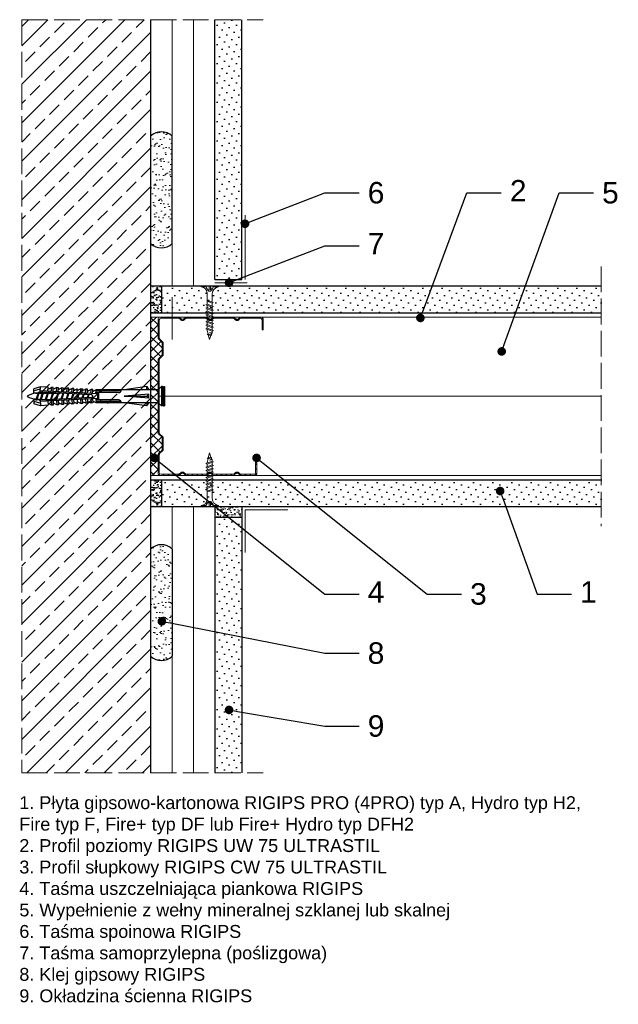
# Model space of a CAD drawing. Header units: millimetres. Extents: x 1524 to 3378, y 280 to 1600.
# Tile 5 of 6: x 2338 to 2617, y 1141 to 1600. Entities that reach past the tile are written whole.
import ezdxf
from ezdxf import colors
from ezdxf.entities.mleader import LeaderData, LeaderLine
from ezdxf.math import Vec2, Vec3

# ---------------------------------------------------------------- set-up
doc = ezdxf.new("R2010")
doc.units = ezdxf.units.MM
doc.linetypes.add('ACAD_ISO02W100', pattern=[15, 12, -3])
for name, color, linetype, lineweight in [('_ISOVER WELNA', 7, 'BATTING', 9), ('_RIGIPS AKCESORIA', 7, 'Continuous', 18), ('_RIGIPS G-K', 7, 'Continuous', 25), ('_RIGIPS PROFIL', 7, 'Continuous', 18), ('KRESKOWANIE', 7, 'Continuous', 9), ('OPISY', 7, 'Continuous', 9), ('PRZERYWANA', 7, 'ACAD_ISO02W100', 9)]:
    doc.layers.add(name, color=color, linetype=linetype, lineweight=lineweight)
doc.styles.get("Standard").update_dxf_attribs({"font": 'arial.ttf'})
doc.linetypes.add('BATTING', pattern='A,0.00254,-2.54,[134,ltypeshp.shx,S=2.54,R=0,X=-2.54,Y=0],-5.08,[134,ltypeshp.shx,S=2.54,R=180,X=2.54,Y=0],-2.54', length=10.16254)

# ---------------------------------------------------------------- blocks, each defined once
blk = doc.blocks.new('TN 25')
at = {"layer": '_RIGIPS AKCESORIA'}
for p, q in [((0, -0.84), (0, 7.16)), ((0, 7.16), (0.46, 7.16)), ((0.46, 4.78), (0, 4.78)), ((0.46, 7.16), (0.46, 4.78)), ((8.47, 4.46), (8.79, 5)), ((8.79, 5), (9.93, 2.01)), ((10.1, 4.46), (10.41, 5)), ((10.41, 5), (11.56, 2.01)), ((11.67, 4.46), (11.99, 5)), ((11.99, 5), (13.14, 2.01)), ((13.21, 4.46), (13.52, 5)), ((13.52, 5), (14.67, 2.01)), ((14.8, 4.46), (15.12, 5)), ((15.12, 5), (16.26, 2.01)), ((16.42, 4.46), (16.73, 5)), ((16.73, 5), (17.88, 2.01)), ((17.99, 4.46), (18.31, 5)), ((18.31, 5), (19.45, 2.01)), ((19.68, 4.46), (20, 5)), ((20, 5), (21.14, 2.01)), ((0, 3.5), (1.77, 3.5)), ((0, 2.83), (1.77, 2.83)), ((0.46, 1.64), (0, 1.64)), ((0.46, -0.84), (0.46, 1.64)), ((1.77, 3.5), (1.77, 4.2)), ((1.77, 2.83), (1.77, 2.18)), ((3.02, 4.46), (8.47, 4.46)), ((7.49, 2.01), (3.55, 2.01)), ((7.12, 4.46), (7.12, 3.18)), ((8.03, 2.01), (7.12, 4.46)), ((7.12, 3.18), (7.65, 1.53)), ((7.65, 1.53), (8.03, 2.01)), ((9.41, 2.01), (8.03, 2.01)), ((9.61, 1.51), (8.47, 4.46)), ((9, 4.46), (10.1, 4.46)), ((9.93, 2.01), (9.61, 1.51)), ((11.04, 2.01), (9.93, 2.01)), ((11.23, 1.51), (10.1, 4.46)), ((10.62, 4.46), (11.67, 4.46)), ((11.56, 2.01), (11.23, 1.51)), ((12.61, 2.01), (11.56, 2.01)), ((12.81, 1.51), (11.67, 4.46)), ((12.2, 4.46), (13.21, 4.46)), ((13.14, 2.01), (12.81, 1.51)), ((14.15, 2.01), (13.14, 2.01)), ((14.34, 1.51), (13.21, 4.46)), ((13.73, 4.46), (14.8, 4.46)), ((14.67, 2.01), (14.34, 1.51)), ((15.74, 2.01), (14.67, 2.01)), ((15.94, 1.51), (14.8, 4.46)), ((15.33, 4.46), (16.42, 4.46)), ((16.26, 2.01), (15.94, 1.51)), ((17.36, 2.01), (16.26, 2.01)), ((17.55, 1.51), (16.42, 4.46)), ((16.94, 4.46), (17.99, 4.46)), ((17.88, 2.01), (17.55, 1.51)), ((18.93, 2.01), (17.88, 2.01)), ((19.13, 1.51), (17.99, 4.46)), ((18.52, 4.46), (19.68, 4.46)), ((19.45, 2.01), (19.13, 1.51)), ((19.45, 2.01), (20.62, 2.01)), ((20.82, 1.51), (19.68, 4.46)), ((20.21, 4.46), (20.7, 4.46)), ((20.7, 4.46), (22.28, 3.98)), ((21.14, 2.01), (20.82, 1.51)), ((21.14, 2.01), (21.81, 2.12)), ((21.85, 1.83), (21.67, 3.28)), ((21.67, 3.28), (22.14, 2.4)), ((22.14, 2.4), (21.85, 1.83)), ((22.7, 2.36), (22.14, 2.4)), ((22.28, 3.98), (22.56, 4.37)), ((22.7, 2.36), (22.28, 3.98)), ((22.56, 4.37), (23.03, 2.71)), ((23.03, 2.71), (22.7, 2.36)), ((22.71, 3.85), (25, 3.24)), ((25, 3.24), (23.03, 2.71)), ((0, -0.84), (0.46, -0.84))]:
    blk.add_line(p, q, dxfattribs=at)
for centre, major_axis, ratio, start_param, end_param in [((3.09, 7.67), (0.17, 3.2), 0.826134, 1.773653, 3.180586), ((-0.04, 0.9), (0, 3.93), 0.848176, -0.720942, -0.151112), ((3.37, -1.57), (0.28, 3.57), 0.832181, 0.035984, 1.430787), ((-2.73, 15.91), (0, 14.76), 0.848176, 3.399396, 3.475072), ((0.59, 4.62), (0, 2.81), 0.848176, 3.475072, 3.862535), ((1.66, 3.18), (0, 0.895), 0.848176, -1.552777, -0.720942), ((1.66, 3.18), (0, 0.895), 0.848176, 3.862535, 4.730408)]:
    blk.add_ellipse(centre, major_axis=major_axis, ratio=ratio, start_param=start_param, end_param=end_param, dxfattribs=at)
blk = doc.blocks.new('CW 75 ULTRASTIL')
h = blk.add_hatch()
h.set_pattern_fill('ANSI31', color=256, scale=0.5, style=0)
h.paths.add_polyline_path([(106.07, 103.31, -0.414214), (106.87, 104.11), (115.19, 104.11, -0.198912), (115.55, 103.96), (116.25, 103.25, 0.198912), (116.61, 103.11), (117.19, 103.11, 0.198912), (117.55, 103.25), (118.25, 103.96, -0.198912), (118.61, 104.11), (127.89, 104.11, -0.198912), (128.25, 103.96), (128.95, 103.25, 0.198912), (129.31, 103.11), (129.89, 103.11, 0.198912), (130.25, 103.25), (130.95, 103.96, -0.198912), (131.31, 104.11), (140.59, 104.11, -0.198912), (140.95, 103.96), (141.65, 103.25, 0.198912), (142.01, 103.11), (142.59, 103.11, 0.198912), (142.95, 103.25), (143.65, 103.96, -0.198912), (144.01, 104.11), (153.17, 104.11, -0.414214), (153.97, 103.31), (153.97, 98.66), (154.52, 98.66), (154.52, 103.86, 0.414214), (153.72, 104.66), (144.01, 104.66, 0.198912), (143.65, 104.51), (142.95, 103.8, -0.198912), (142.59, 103.66), (142.01, 103.66, -0.198912), (141.65, 103.8), (140.95, 104.51, 0.198912), (140.59, 104.66), (131.31, 104.66, 0.198912), (130.95, 104.51), (130.25, 103.8, -0.198912), (129.89, 103.66), (129.31, 103.66, -0.198912), (128.95, 103.8), (128.25, 104.51, 0.198912), (127.89, 104.66), (118.61, 104.66, 0.198912), (118.25, 104.51), (117.55, 103.8, -0.198912), (117.19, 103.66), (116.61, 103.66, -0.198912), (116.25, 103.8), (115.55, 104.51, 0.198912), (115.19, 104.66), (106.32, 104.66, 0.414214), (105.52, 103.86), (105.52, 94.86, 0.198912), (105.67, 94.51), (107.17, 93, -0.198912), (107.32, 92.65), (107.32, 87.06, -0.198912), (107.17, 86.71), (105.67, 85.2, 0.198912), (105.52, 84.85), (105.52, 50.66, 0.198912), (105.67, 50.31), (107.17, 48.8, -0.198912), (107.32, 48.45), (107.32, 42.86, -0.198912), (107.17, 42.51), (105.67, 41, 0.198912), (105.52, 40.65), (105.52, 31.66, 0.414214), (106.32, 30.86), (115.19, 30.86, 0.198912), (115.55, 31), (116.25, 31.71, -0.198912), (116.61, 31.86), (117.19, 31.86, -0.198912), (117.55, 31.71), (118.25, 31, 0.198912), (118.61, 30.86), (127.89, 30.86, 0.198912), (128.25, 31), (128.95, 31.71, -0.198912), (129.31, 31.86), (129.89, 31.86, -0.198912), (130.25, 31.71), (130.95, 31, 0.198912), (131.31, 30.86), (140.59, 30.86, 0.198912), (140.95, 31), (141.65, 31.71, -0.198912), (142.01, 31.86), (142.59, 31.86, -0.198912), (142.95, 31.71), (143.65, 31, 0.198912), (144.01, 30.86), (150.72, 30.86, 0.414214), (151.52, 31.66), (151.52, 36.86), (150.97, 36.86), (150.97, 32.21, -0.414214), (150.17, 31.41), (144.01, 31.41, -0.198912), (143.65, 31.55), (142.95, 32.26, 0.198912), (142.59, 32.41), (142.01, 32.41, 0.198912), (141.65, 32.26), (140.95, 31.55, -0.198912), (140.59, 31.41), (131.31, 31.41, -0.198912), (130.95, 31.55), (130.25, 32.26, 0.198912), (129.89, 32.41), (129.31, 32.41, 0.198912), (128.95, 32.26), (128.25, 31.55, -0.198912), (127.89, 31.41), (118.61, 31.41, -0.198912), (118.25, 31.55), (117.55, 32.26, 0.198912), (117.19, 32.41), (116.61, 32.41, 0.198912), (116.25, 32.26), (115.55, 31.55, -0.198912), (115.19, 31.41), (106.87, 31.41, -0.414214), (106.07, 32.21), (106.07, 40.65, -0.198912), (106.22, 41), (107.72, 42.51, 0.198912), (107.87, 42.86), (107.87, 48.45, 0.198912), (107.72, 48.8), (106.22, 50.31, -0.198912), (106.07, 50.66), (106.07, 84.85, -0.198912), (106.22, 85.2), (107.72, 86.71, 0.198912), (107.87, 87.06), (107.87, 92.65, 0.198912), (107.72, 93), (106.22, 94.51, -0.198912), (106.07, 94.86)])
at = {"layer": '_RIGIPS PROFIL'}
for p, q in [((105.52, 103.86), (105.52, 94.86)), ((106.07, 103.31), (106.07, 94.86)), ((115.19, 104.66), (106.32, 104.66)), ((115.19, 104.11), (106.87, 104.11)), ((115.55, 104.51), (116.25, 103.8)), ((115.55, 103.96), (116.25, 103.25)), ((117.19, 103.66), (116.61, 103.66)), ((117.19, 103.11), (116.61, 103.11)), ((118.25, 104.51), (117.55, 103.8)), ((118.25, 103.96), (117.55, 103.25)), ((127.89, 104.66), (118.61, 104.66)), ((127.89, 104.11), (118.61, 104.11)), ((128.25, 104.51), (128.95, 103.8)), ((128.25, 103.96), (128.95, 103.25)), ((129.89, 103.66), (129.31, 103.66)), ((129.89, 103.11), (129.31, 103.11)), ((130.95, 104.51), (130.25, 103.8)), ((130.95, 103.96), (130.25, 103.25)), ((131.31, 104.66), (140.59, 104.66)), ((131.31, 104.11), (140.59, 104.11)), ((140.95, 104.51), (141.65, 103.8)), ((140.95, 103.96), (141.65, 103.25)), ((142.59, 103.66), (142.01, 103.66)), ((142.59, 103.11), (142.01, 103.11)), ((143.65, 104.51), (142.95, 103.8)), ((143.65, 103.96), (142.95, 103.25)), ((153.72, 104.66), (144.01, 104.66)), ((153.17, 104.11), (144.01, 104.11)), ((153.97, 98.66), (153.97, 103.31)), ((154.52, 98.66), (154.52, 103.86)), ((153.97, 98.66), (154.52, 98.66)), ((107.17, 93), (105.67, 94.51)), ((107.72, 93), (106.22, 94.51)), ((107.32, 92.65), (107.32, 87.06)), ((107.87, 92.65), (107.87, 87.06)), ((105.52, 84.85), (105.52, 50.66)), ((107.17, 86.71), (105.67, 85.2)), ((106.07, 84.85), (106.07, 50.66)), ((107.72, 86.71), (106.22, 85.2)), ((107.17, 48.8), (105.67, 50.31)), ((107.72, 48.8), (106.22, 50.31)), ((107.32, 42.86), (107.32, 48.45)), ((107.87, 42.86), (107.87, 48.45)), ((107.17, 42.51), (105.67, 41)), ((107.72, 42.51), (106.22, 41)), ((105.52, 31.66), (105.52, 40.65)), ((106.07, 32.21), (106.07, 40.65)), ((150.97, 36.86), (150.97, 32.21)), ((150.97, 36.86), (151.52, 36.86)), ((151.52, 36.86), (151.52, 31.66)), ((115.55, 31.55), (116.25, 32.26)), ((117.19, 32.41), (116.61, 32.41)), ((118.25, 31.55), (117.55, 32.26)), ((128.25, 31.55), (128.95, 32.26)), ((129.89, 32.41), (129.31, 32.41)), ((130.95, 31.55), (130.25, 32.26)), ((140.95, 31.55), (141.65, 32.26)), ((142.59, 32.41), (142.01, 32.41)), ((143.65, 31.55), (142.95, 32.26)), ((115.19, 30.86), (106.32, 30.86)), ((115.19, 31.41), (106.87, 31.41)), ((115.55, 31), (116.25, 31.71)), ((117.19, 31.86), (116.61, 31.86)), ((118.25, 31), (117.55, 31.71)), ((127.89, 31.41), (118.61, 31.41)), ((127.89, 30.86), (118.61, 30.86)), ((128.25, 31), (128.95, 31.71)), ((129.89, 31.86), (129.31, 31.86)), ((130.95, 31), (130.25, 31.71)), ((131.31, 31.41), (140.59, 31.41)), ((131.31, 30.86), (140.59, 30.86)), ((140.95, 31), (141.65, 31.71)), ((142.59, 31.86), (142.01, 31.86)), ((143.65, 31), (142.95, 31.71)), ((150.17, 31.41), (144.01, 31.41)), ((150.72, 30.86), (144.01, 30.86))]:
    blk.add_line(p, q, dxfattribs=at)
for centre, radius, start, end in [((106.32, 103.86), 0.8, 90, 180), ((106.87, 103.31), 0.8, 90, 180), ((115.19, 104.16), 0.5, 45, 90), ((115.19, 103.61), 0.5, 45, 90), ((116.61, 104.16), 0.5, 225, 270), ((116.61, 103.61), 0.5, 225, 270), ((117.19, 104.16), 0.5, 270, 315), ((117.19, 103.61), 0.5, 270, 315), ((118.61, 104.16), 0.5, 90, 135), ((118.61, 103.61), 0.5, 90, 135), ((127.89, 104.16), 0.5, 45, 90), ((127.89, 103.61), 0.5, 45, 90), ((129.31, 104.16), 0.5, 225, 270), ((129.31, 103.61), 0.5, 225, 270), ((129.89, 104.16), 0.5, 270, 315), ((129.89, 103.61), 0.5, 270, 315), ((131.31, 104.16), 0.5, 90, 135), ((131.31, 103.61), 0.5, 90, 135), ((140.59, 104.16), 0.5, 45, 90), ((140.59, 103.61), 0.5, 45, 90), ((142.01, 104.16), 0.5, 225, 270), ((142.01, 103.61), 0.5, 225, 270), ((142.59, 104.16), 0.5, 270, 315), ((142.59, 103.61), 0.5, 270, 315), ((144.01, 104.16), 0.5, 90, 135), ((144.01, 103.61), 0.5, 90, 135), ((153.17, 103.31), 0.8, 0, 90), ((153.72, 103.86), 0.8, 0, 90), ((106.02, 94.86), 0.5, 180, 225), ((106.57, 94.86), 0.5, 180, 225), ((106.82, 92.65), 0.5, 0, 45), ((107.37, 92.65), 0.5, 0, 45), ((106.02, 84.85), 0.5, 135, 180), ((106.57, 84.85), 0.5, 135, 180), ((106.82, 87.06), 0.5, 315, 0), ((107.37, 87.06), 0.5, 315, 0), ((106.02, 50.66), 0.5, 180, 225), ((106.57, 50.66), 0.5, 180, 225), ((106.82, 48.45), 0.5, 0, 45), ((107.37, 48.45), 0.5, 0, 45), ((106.82, 42.86), 0.5, 315, 0), ((107.37, 42.86), 0.5, 315, 0), ((106.02, 40.65), 0.5, 135, 180), ((106.57, 40.65), 0.5, 135, 180), ((106.87, 32.21), 0.8, 180, 270), ((116.61, 31.91), 0.5, 90, 135), ((117.19, 31.91), 0.5, 45, 90), ((129.31, 31.91), 0.5, 90, 135), ((129.89, 31.91), 0.5, 45, 90), ((142.01, 31.91), 0.5, 90, 135), ((142.59, 31.91), 0.5, 45, 90), ((150.17, 32.21), 0.8, 270, 0), ((106.32, 31.66), 0.8, 180, 270), ((115.19, 31.91), 0.5, 270, 315), ((115.19, 31.36), 0.5, 270, 315), ((116.61, 31.36), 0.5, 90, 135), ((117.19, 31.36), 0.5, 45, 90), ((118.61, 31.91), 0.5, 225, 270), ((118.61, 31.36), 0.5, 225, 270), ((127.89, 31.91), 0.5, 270, 315), ((127.89, 31.36), 0.5, 270, 315), ((129.31, 31.36), 0.5, 90, 135), ((129.89, 31.36), 0.5, 45, 90), ((131.31, 31.91), 0.5, 225, 270), ((131.31, 31.36), 0.5, 225, 270), ((140.59, 31.91), 0.5, 270, 315), ((140.59, 31.36), 0.5, 270, 315), ((142.01, 31.36), 0.5, 90, 135), ((142.59, 31.36), 0.5, 45, 90), ((144.01, 31.91), 0.5, 225, 270), ((144.01, 31.36), 0.5, 225, 270), ((150.72, 31.66), 0.8, 270, 0)]:
    blk.add_arc(centre, radius, start, end, dxfattribs=at)
blk = doc.blocks.new('kolek rozprezny komplet 60')
for p, q in [((390.66, 217.01), (390.76, 218.91)), ((393.15, 216.88), (390.66, 217.01)), ((393.75, 218.75), (390.71, 217.96)), ((393.81, 219.85), (390.76, 218.91)), ((391.67, 216.95), (392.67, 216.95)), ((392.67, 216.95), (391.67, 213.95)), ((392.67, 216.95), (392.07, 213.95)), ((393.07, 216.95), (392.07, 213.95)), ((392.67, 216.95), (393.04, 217.45)), ((393.07, 216.95), (393.04, 217.45)), ((393.07, 216.95), (394.67, 216.95)), ((394.67, 216.95), (393.67, 213.95)), ((393.68, 217.35), (393.81, 219.85)), ((417.38, 216.11), (393.68, 217.35)), ((420.47, 216.55), (393.71, 217.95)), ((397.41, 219.66), (393.81, 219.85)), ((394.67, 216.95), (394.07, 213.95)), ((395.07, 216.95), (394.07, 213.95)), ((394.67, 216.95), (394.92, 217.29)), ((395.07, 216.95), (395.05, 217.28)), ((395.07, 216.95), (397.07, 216.95)), ((397.07, 216.95), (396.07, 213.95)), ((397.07, 216.95), (396.47, 213.95)), ((397.47, 216.95), (396.47, 213.95)), ((397.07, 216.95), (397.23, 217.17)), ((397.31, 217.76), (397.41, 219.66)), ((397.47, 216.95), (397.46, 217.16)), ((397.47, 216.95), (399.47, 216.95)), ((397.67, 217.14), (397.71, 217.74)), ((399, 219.58), (397.82, 218.98)), ((398.47, 217.1), (398.5, 217.7)), ((399.47, 216.95), (398.47, 213.95)), ((399.47, 216.95), (398.87, 213.95)), ((399.87, 216.95), (398.87, 213.95)), ((398.9, 217.68), (399, 219.58)), ((399.8, 219.54), (399, 219.58)), ((399.47, 216.95), (399.55, 217.05)), ((399.7, 217.64), (399.8, 219.54)), ((399.87, 216.95), (399.87, 217.03)), ((399.87, 216.95), (401.38, 216.95)), ((400.07, 217.02), (400.1, 217.62)), ((401.4, 219.45), (400.22, 218.85)), ((400.87, 216.98), (400.9, 217.58)), ((401.87, 216.92), (400.87, 213.95)), ((401.87, 216.92), (401.27, 213.95)), ((402.26, 216.9), (401.27, 213.95)), ((401.3, 217.56), (401.4, 219.45)), ((402.2, 219.41), (401.4, 219.45)), ((402.1, 217.51), (402.2, 219.41)), ((402.47, 216.89), (402.5, 217.49)), ((403.8, 219.33), (402.61, 218.72)), ((403.27, 216.85), (403.3, 217.45)), ((404.22, 216.8), (403.31, 214.05)), ((403.7, 217.43), (403.8, 219.33)), ((404.24, 216.8), (403.7, 214.07)), ((404.62, 216.78), (403.72, 214.07)), ((404.6, 219.29), (403.8, 219.33)), ((404.5, 217.39), (404.6, 219.29)), ((404.86, 216.77), (404.9, 217.37)), ((406.19, 219.2), (405.01, 218.6)), ((405.66, 216.73), (405.69, 217.32)), ((406.58, 216.68), (405.75, 214.18)), ((406.09, 217.3), (406.19, 219.2)), ((406.62, 216.68), (406.12, 214.2)), ((406.98, 216.66), (406.16, 214.2)), ((406.99, 219.16), (406.19, 219.2)), ((406.89, 217.26), (406.99, 219.16)), ((407.26, 216.64), (407.29, 217.24)), ((408.59, 219.08), (407.41, 218.47)), ((408.06, 216.6), (408.09, 217.2)), ((408.94, 216.55), (408.19, 214.31)), ((408.49, 217.18), (408.59, 219.08)), ((408.99, 216.55), (408.55, 214.33)), ((409.39, 219.03), (408.59, 219.08)), ((409.34, 216.53), (408.6, 214.33)), ((409.29, 217.14), (409.39, 219.03)), ((409.66, 216.52), (409.69, 217.12)), ((410.99, 218.95), (409.8, 218.35)), ((410.46, 216.47), (410.49, 217.07)), ((411.3, 216.43), (410.64, 214.44)), ((410.89, 217.05), (410.99, 218.95)), ((411.37, 216.43), (410.98, 214.45)), ((411.69, 216.41), (411.04, 214.46)), ((412.59, 218.87), (411.4, 218.26)), ((412.05, 216.39), (412.09, 216.99)), ((412.49, 216.97), (412.59, 218.87)), ((413.38, 218.82), (412.59, 218.87)), ((412.85, 216.35), (412.89, 216.95)), ((413.66, 216.31), (413.08, 214.56)), ((413.28, 216.93), (413.38, 218.82)), ((413.75, 216.3), (413.4, 214.58)), ((414.05, 216.29), (413.49, 214.58)), ((414.98, 218.74), (413.8, 218.14)), ((414.45, 216.27), (414.48, 216.86)), ((414.88, 216.84), (414.98, 218.74)), ((415.78, 218.7), (414.98, 218.74)), ((415.25, 216.22), (415.28, 216.82)), ((416.02, 216.18), (415.52, 214.69)), ((415.68, 216.8), (415.78, 218.7)), ((416.12, 216.18), (415.83, 214.71)), ((416.41, 216.16), (415.93, 214.71)), ((417.38, 218.62), (416.2, 218.01)), ((417.28, 216.72), (417.38, 218.62)), ((418.18, 218.57), (417.38, 218.62)), ((418.08, 216.68), (418.18, 218.57)), ((419.78, 218.49), (418.59, 217.89)), ((419.68, 216.59), (419.78, 218.49)), ((430.17, 217.15), (419.71, 217.15)), ((431.37, 217.95), (419.75, 217.95)), ((448.67, 218.45), (419.77, 218.45)), ((420.47, 217.15), (420.47, 213.75)), ((420.67, 217.15), (420.67, 213.75)), ((420.87, 217.15), (420.87, 213.75)), ((443.47, 219.95), (432.8, 218.45)), ((444.34, 216.37), (432.8, 215.45)), ((443.47, 218.45), (443.47, 219.95)), ((443.47, 219.95), (444.34, 218.45)), ((444.34, 216.37), (443.47, 215.45)), ((444.34, 214.53), (444.34, 216.37)), ((450.17, 219.95), (448.67, 218.45)), ((448.67, 218.45), (448.67, 212.45)), ((448.67, 216.95), (448.67, 213.95)), ((450.17, 219.95), (450.17, 210.95)), ((450.67, 219.95), (450.17, 219.95)), ((450.67, 219.95), (450.67, 210.95)), ((450.67, 219.35), (451.17, 219.95)), ((451.17, 219.95), (451.67, 219.95)), ((451.17, 219.95), (451.17, 210.95)), ((451.67, 219.95), (451.67, 210.95)), ((393.15, 214.02), (390.66, 213.89)), ((390.66, 213.89), (390.76, 211.99)), ((393.75, 212.15), (390.71, 212.94)), ((393.81, 211.05), (390.76, 211.99)), ((391.67, 213.95), (391.71, 213.45)), ((391.71, 213.45), (392.07, 213.95)), ((392.07, 213.95), (393.67, 213.95)), ((393.67, 213.95), (393.7, 213.55)), ((417.38, 214.79), (393.68, 213.55)), ((393.68, 213.55), (393.81, 211.05)), ((420.47, 214.35), (393.71, 212.95)), ((393.78, 213.55), (394.07, 213.95)), ((397.41, 211.24), (393.81, 211.05)), ((394.07, 213.95), (396.07, 213.95)), ((396.07, 213.95), (396.09, 213.67)), ((396.28, 213.68), (396.47, 213.95)), ((396.47, 213.95), (398.47, 213.95)), ((397.31, 213.14), (397.41, 211.24)), ((397.67, 213.76), (397.71, 213.16)), ((399, 211.32), (397.82, 211.93)), ((398.47, 213.95), (398.48, 213.8)), ((398.47, 213.8), (398.5, 213.2)), ((398.77, 213.81), (398.87, 213.95)), ((398.87, 213.95), (400.87, 213.95)), ((398.9, 213.22), (399, 211.32)), ((399.8, 211.36), (399, 211.32)), ((399.7, 213.26), (399.8, 211.36)), ((400.07, 213.88), (400.1, 213.28)), ((401.4, 211.45), (400.22, 212.05)), ((400.87, 213.95), (400.88, 213.92)), ((400.87, 213.92), (400.9, 213.32)), ((401.27, 213.95), (401.38, 213.95)), ((401.27, 213.94), (401.27, 213.95)), ((401.3, 213.35), (401.4, 211.45)), ((402.2, 211.49), (401.4, 211.45)), ((402.1, 213.39), (402.2, 211.49)), ((402.47, 214.01), (402.5, 213.41)), ((403.8, 211.57), (402.61, 212.18)), ((403.27, 214.05), (403.3, 213.45)), ((403.7, 213.47), (403.8, 211.57)), ((404.6, 211.62), (403.8, 211.57)), ((404.5, 213.51), (404.6, 211.62)), ((404.86, 214.13), (404.9, 213.53)), ((406.19, 211.7), (405.01, 212.3)), ((405.66, 214.17), (405.69, 213.58)), ((406.09, 213.6), (406.19, 211.7)), ((406.99, 211.74), (406.19, 211.7)), ((406.89, 213.64), (406.99, 211.74)), ((407.26, 214.26), (407.29, 213.66)), ((408.59, 211.82), (407.41, 212.43)), ((408.06, 214.3), (408.09, 213.7)), ((408.49, 213.72), (408.59, 211.82)), ((409.39, 211.87), (408.59, 211.82)), ((409.29, 213.76), (409.39, 211.87)), ((409.66, 214.38), (409.69, 213.79)), ((410.99, 211.95), (409.8, 212.55)), ((410.46, 214.43), (410.49, 213.83)), ((410.89, 213.85), (410.99, 211.95)), ((412.59, 212.03), (411.4, 212.64)), ((412.05, 214.51), (412.09, 213.91)), ((412.49, 213.93), (412.59, 212.03)), ((413.38, 212.08), (412.59, 212.03)), ((412.85, 214.55), (412.89, 213.95)), ((413.28, 213.97), (413.38, 212.08)), ((414.98, 212.16), (413.8, 212.76)), ((414.45, 214.64), (414.48, 214.04)), ((414.88, 214.06), (414.98, 212.16)), ((415.78, 212.2), (414.98, 212.16)), ((415.25, 214.68), (415.28, 214.08)), ((415.68, 214.1), (415.78, 212.2)), ((417.38, 212.29), (416.2, 212.89)), ((417.28, 214.18), (417.38, 212.29)), ((418.18, 212.33), (417.38, 212.29)), ((418.22, 215.58), (418.01, 214.95)), ((418.08, 214.22), (418.18, 212.33)), ((419.78, 212.41), (418.59, 213.01)), ((419.68, 214.31), (419.78, 212.41)), ((430.17, 213.75), (419.71, 213.75)), ((431.37, 212.95), (419.75, 212.95)), ((448.67, 212.45), (419.77, 212.45)), ((432.8, 215.45), (443.47, 215.45)), ((444.34, 214.53), (432.8, 215.45)), ((443.47, 210.95), (432.8, 212.45)), ((444.34, 214.53), (443.47, 215.45)), ((443.47, 212.45), (443.47, 210.95)), ((443.47, 210.95), (444.34, 212.45)), ((450.17, 210.95), (448.67, 212.45)), ((450.67, 211.55), (451.17, 210.95)), ((450.67, 210.95), (450.17, 210.95)), ((451.17, 210.95), (451.67, 210.95))]:
    blk.add_line(p, q)
for centre, radius, start, end in [((393.41, 206.24), 10.85, 99.2038, 121.9083), ((393.65, 216.85), 0.5, 87, 177), ((397.68, 219.24), 0.3, 177, 297), ((400.08, 219.12), 0.3, 177, 297), ((402.48, 218.99), 0.3, 177, 297), ((404.87, 218.87), 0.3, 177, 297), ((407.27, 218.74), 0.3, 177, 297), ((409.67, 218.61), 0.3, 177, 297), ((411.27, 218.53), 0.3, 177, 297), ((413.66, 218.41), 0.3, 177, 297), ((416.06, 218.28), 0.3, 177, 297), ((417.55, 215.45), 0.682, 255.8604, 104.1386), ((418.46, 218.15), 0.3, 177, 297), ((422.67, 216.95), 1, 90, 168.463), ((430.17, 218.45), 1.3, 270, 0), ((393.41, 224.66), 10.85, 238.0917, 260.7962), ((393.65, 214.05), 0.5, 183, 273), ((397.68, 211.66), 0.3, 63, 183), ((400.08, 211.78), 0.3, 63, 183), ((402.48, 211.91), 0.3, 63, 183), ((404.87, 212.03), 0.3, 63, 183), ((407.27, 212.16), 0.3, 63, 183), ((409.67, 212.29), 0.3, 63, 183), ((411.27, 212.37), 0.3, 63, 183), ((413.66, 212.5), 0.3, 63, 183), ((416.06, 212.62), 0.3, 63, 183), ((418.46, 212.75), 0.3, 63, 183), ((422.67, 213.95), 1, 191.537, 270), ((430.17, 212.45), 1.3, 0, 90)]:
    blk.add_arc(centre, radius, start, end)
blk = doc.blocks.new('_Dot')
at = {"color": 0, "linetype": 'ByBlock', "lineweight": -2}
blk.add_line((-0.5, 0), (-1, 0), dxfattribs=at)
at = {"color": 0, "linetype": 'ByBlock', "const_width": 0.5}
blk.add_lwpolyline([(-0.25, 0, 1), (0.25, 0, 1)], format="xyb", close=True, dxfattribs=at)

msp = doc.modelspace()

# ---------------------------------------------------------------- hatches: boundary and pattern name
at = {"layer": '_RIGIPS AKCESORIA'}
h = msp.add_hatch(dxfattribs=at)
h.set_pattern_fill('ANSI37', color=256, style=0)
h.set_pattern_definition([(45, (453.5665, 384.5676), (-2.245064, 2.245064), []), (135, (453.5665, 384.5676), (-2.245064, -2.245064), [])])
h.paths.add_polyline_path([(2402.27, 1441.54, -0.198912), (2402.42, 1441.9), (2403.92, 1443.4, 0.198912), (2404.07, 1443.76), (2404.07, 1449.34, 0.198912), (2403.92, 1449.7), (2402.42, 1451.2, -0.198912), (2402.27, 1451.56), (2402.27, 1460.55, -0.414214), (2403.07, 1461.35), (2398.77, 1461.35), (2398.77, 1387.55), (2403.07, 1387.55, -0.414214), (2402.27, 1388.35), (2402.27, 1397.34, -0.198912), (2402.42, 1397.7), (2403.92, 1399.2, 0.198912), (2404.07, 1399.56), (2404.07, 1405.14, 0.198912), (2403.92, 1405.5), (2402.42, 1407, -0.198912), (2402.27, 1407.36)])
at = {"layer": '_RIGIPS G-K'}
h = msp.add_hatch(dxfattribs=at)
h.set_pattern_fill('DOTS', color=256, scale=2, angle=225, style=0)
h.set_pattern_definition([(135, (833.5665, 2861.4027), (1.122532, 3.367596), [0, -3.175])])
h.paths.add_polyline_path([(2441.27, 1599.95), (2428.77, 1599.95), (2428.77, 1478.85), (2441.27, 1478.85)])
h = msp.add_hatch(dxfattribs=at)
h.set_pattern_fill('AR-SAND', color=256, scale=0.05, style=0)
h.set_pattern_definition([(37.5, (384.2331, 372.9676), (-0.0800016, 2.4470662), [0, -1.9304, 0, -2.159, 0, -2.06375]), (7.5, (384.233, 372.9676), (2.2476164, 3.5841255), [0, -1.0414, 0, -1.7399, 0, -0.66675]), (327.5, (382.671, 372.9676), (3.9549619, 0.007186), [0, -0.635, 0, -2.286, 0, -2.9845]), (317.5, (382.671, 372.9676), (3.8177823, 1.1146466), [0, -0.3175, 0, -1.4986, 0, -1.7145])])
h.paths.add_polyline_path([(2403.77, 1475.85), (2398.77, 1475.85), (2398.77, 1463.35), (2403.77, 1463.35)])
h = msp.add_hatch(dxfattribs=at)
h.set_pattern_fill('DOTS', color=256, scale=2, angle=225, style=0)
h.set_pattern_definition([(225, (463.5665, 0.9), (1.122532, -3.367596), [0, -3.175])])
h.paths.add_polyline_path([(2608.77, 1475.85), (2403.77, 1475.85), (2403.77, 1463.35), (2608.77, 1463.35)])
h = msp.add_hatch(dxfattribs=at)
h.set_pattern_fill('AR-SAND', color=256, scale=0.05, style=0)
h.set_pattern_definition([(322.5, (384.2331, 2475.9351), (-0.0800016, -2.4470662), [0, -1.9304, 0, -2.159, 0, -2.06375]), (352.5, (384.233, 2475.935), (2.2476164, -3.5841255), [0, -1.0414, 0, -1.7399, 0, -0.66675]), (32.5, (382.671, 2475.9351), (3.9549619, -0.007186), [0, -0.635, 0, -2.286, 0, -2.9845]), (42.5, (382.671, 2475.935), (3.8177823, -1.1146466), [0, -0.3175, 0, -1.4986, 0, -1.7145])])
h.paths.add_polyline_path([(2398.77, 1373.05), (2403.77, 1373.05), (2403.77, 1385.55), (2398.77, 1385.55)])
h = msp.add_hatch(dxfattribs=at)
h.set_pattern_fill('DOTS', color=256, scale=2, angle=225, style=0)
h.set_pattern_definition([(225, (463.5665, -0.9), (1.122532, -3.367596), [0, -3.175])])
h.paths.add_polyline_path([(2608.77, 1385.55), (2403.77, 1385.55), (2403.77, 1373.05), (2608.77, 1373.05)])
h = msp.add_hatch(dxfattribs=at)
h.set_pattern_fill('DOTS', color=256, scale=2, angle=225, style=0)
h.set_pattern_definition([(225, (833.5665, -12.5), (1.122532, -3.367596), [0, -3.175])])
h.paths.add_polyline_path([(2428.77, 1248.95), (2441.27, 1248.95), (2441.27, 1368.05), (2428.77, 1368.05)])
at = {"layer": 'KRESKOWANIE'}
h = msp.add_hatch(dxfattribs=at)
h.set_pattern_fill('ANSI33', color=256, scale=2, angle=180, style=0)
h.set_pattern_definition([(225, (463.566, 0), (8.980256, -8.980256), []), (225, (454.586, 1e-15), (8.980256, -8.980256), [6.35, -3.175])])
h.paths.add_polyline_path([(2398.77, 1599.95), (2338.77, 1599.95), (2338.77, 1248.95), (2398.77, 1248.95)])
h = msp.add_hatch(dxfattribs=at)
h.set_pattern_fill('AR-SAND', color=256, scale=0.1, style=0)
h.set_pattern_definition([(322.5, (813.5665, 2861.4027), (-0.160003, -4.894132), [0, -3.8608, 0, -4.318, 0, -4.1275]), (352.5, (813.5665, 2861.403), (4.495233, -7.16825), [0, -2.0828, 0, -3.4798, 0, -1.3335]), (32.5, (810.4423, 2861.4027), (7.909924, -0.014372), [0, -1.27, 0, -4.572, 0, -5.969]), (42.5, (810.442, 2861.403), (7.635565, -2.229293), [0, -0.635, 0, -2.9972, 0, -3.429])])
h.paths.add_polyline_path([(2408.77, 1495.65, -0.4), (2398.77, 1495.65), (2398.77, 1545.65, -0.4), (2408.77, 1545.65)])
h = msp.add_hatch(dxfattribs=at)
h.set_pattern_fill('AR-SAND', color=256, scale=0.05, style=0)
h.set_pattern_definition([(37.5, (833.5665, -12.5), (-0.0800016, 2.4470662), [0, -1.9304, 0, -2.159, 0, -2.06375]), (7.5, (833.5665, -12.5), (2.2476164, 3.5841255), [0, -1.0414, 0, -1.7399, 0, -0.66675]), (327.5, (832.0044, -12.5), (3.9549619, 0.007186), [0, -0.635, 0, -2.286, 0, -2.9845]), (317.5, (832.0044, -12.5), (3.817782, 1.1146466), [0, -0.3175, 0, -1.4986, 0, -1.7145])])
h.paths.add_polyline_path([(2441.27, 1373.05), (2428.77, 1373.05), (2428.77, 1368.05), (2441.27, 1368.05)])
h = msp.add_hatch(dxfattribs=at)
h.set_pattern_fill('AR-SAND', color=256, scale=0.1, style=0)
h.set_pattern_definition([(37.5, (813.5665, -12.5), (-0.160003, 4.894132), [0, -3.8608, 0, -4.318, 0, -4.1275]), (7.5, (813.5665, -12.5), (4.495233, 7.16825), [0, -2.0828, 0, -3.4798, 0, -1.3335]), (327.5, (810.4423, -12.5), (7.909924, 0.014372), [0, -1.27, 0, -4.572, 0, -5.969]), (317.5, (810.442, -12.5), (7.635565, 2.229293), [0, -0.635, 0, -2.9972, 0, -3.429])])
h.paths.add_polyline_path([(2408.77, 1353.25, 0.4), (2398.77, 1353.25), (2398.77, 1303.25, 0.4), (2408.77, 1303.25)])

# ---------------------------------------------------------------- linework, layer by layer
msp.add_line((2398.77, 1599.95), (2398.77, 1248.95))
at = {"layer": '_ISOVER WELNA', "ltscale": 0.95}
for p, q in [((2418.77, 1475.85), (2418.77, 1599.95)), ((2418.77, 1248.95), (2418.77, 1373.05))]:
    msp.add_line(p, q, dxfattribs=at)
at = {"layer": '_ISOVER WELNA', "ltscale": 3.6}
msp.add_line((2608.77, 1424.45), (2402.82, 1424.45), dxfattribs=at)
at = {"layer": '_RIGIPS AKCESORIA'}
for p, q in [((2442.77, 1478.85), (2442.77, 1508.85)), ((2428.77, 1477.35), (2443.77, 1477.35))]:
    msp.add_line(p, q, dxfattribs=at)
msp.add_lwpolyline([(2442.77, 1351.55), (2442.77, 1371.55), (2462.77, 1371.55)], dxfattribs=at)
at = {"layer": '_RIGIPS G-K'}
for p, q in [((2428.77, 1478.85), (2428.77, 1599.95)), ((2441.27, 1478.85), (2441.27, 1599.95)), ((2408.77, 1495.65), (2408.77, 1545.65)), ((2428.77, 1478.85), (2441.27, 1478.85)), ((2398.77, 1475.85), (2608.77, 1475.85)), ((2403.77, 1475.85), (2403.77, 1463.35)), ((2398.77, 1463.35), (2608.77, 1463.35)), ((2398.77, 1385.55), (2608.77, 1385.55)), ((2403.77, 1385.55), (2403.77, 1373.05)), ((2398.77, 1373.05), (2608.77, 1373.05)), ((2428.77, 1373.05), (2428.77, 1248.95)), ((2441.27, 1373.05), (2441.27, 1248.95)), ((2428.77, 1368.05), (2441.27, 1368.05)), ((2408.77, 1353.25), (2408.77, 1303.25))]:
    msp.add_line(p, q, dxfattribs=at)
for centre, start, end in [((2403.77, 1540.4), 46.3972, 133.6028), ((2403.77, 1500.9), 226.3972, 313.6028), ((2403.77, 1348), 46.3972, 133.6028), ((2403.77, 1308.5), 226.3972, 313.6028)]:
    msp.add_arc(centre, 7.25, start, end, dxfattribs=at)
at = {"layer": '_RIGIPS PROFIL'}
for p, q in [((2398.77, 1461.35), (2608.77, 1461.35)), ((2398.77, 1387.55), (2608.77, 1387.55))]:
    msp.add_line(p, q, dxfattribs=at)
at = {"layer": 'KRESKOWANIE'}
for p, q in [((2408.77, 1475.85), (2408.77, 1599.95)), ((2408.77, 1470.65), (2408.77, 1450.85)), ((2408.77, 1373.05), (2408.77, 1248.95))]:
    msp.add_line(p, q, dxfattribs=at)
at = {"layer": 'PRZERYWANA'}
for p, q in [((2338.77, 1599.95), (2338.77, 1248.95)), ((2338.77, 1599.95), (2451.27, 1599.95)), ((2608.77, 1484.95), (2608.77, 1363.95)), ((2338.77, 1248.95), (2451.27, 1248.95))]:
    msp.add_line(p, q, dxfattribs=at)

# ---------------------------------------------------------------- block references
msp.add_blockref('kolek rozprezny komplet 60', (1953.6, 1209))
at = {"layer": '_RIGIPS AKCESORIA', "xscale": -1, "rotation": 90}
msp.add_blockref('TN 25', (2429.51, 1475.85), dxfattribs=at)
at = {"layer": '_RIGIPS AKCESORIA', "rotation": 90}
msp.add_blockref('TN 25', (2429.51, 1373.05), dxfattribs=at)
at = {"layer": '_RIGIPS PROFIL'}
msp.add_blockref('CW 75 ULTRASTIL', (2296.75, 1356.69), dxfattribs=at)

# ---------------------------------------------------------------- texts
at = {"insert": (2337.57, 1238.03), "char_height": 6, "width": 266.1999, "attachment_point": 1}
msp.add_mtext('1. Płyta gipsowo-kartonowa RIGIPS PRO (4PRO) typ A, Hydro typ H2, Fire typ F, Fire+ typ DF lub Fire+ Hydro typ DFH2\\P2. Profil poziomy RIGIPS UW 75 ULTRASTIL\\P3. Profil słupkowy RIGIPS CW 75 ULTRASTIL\\P4. Taśma uszczelniająca piankowa RIGIPS\\P5. Wypełnienie z wełny mineralnej szklanej lub skalnej\\P6. Taśma spoinowa RIGIPS\\P7. Taśma samoprzylepna (poślizgowa)\\P8. Klej gipsowy RIGIPS\\P9. Okładzina ścienna RIGIPS', dxfattribs=at)

# ---------------------------------------------------------------- leaders
at = {"layer": 'OPISY'}
ml = msp.add_multileader_mtext('Standard', dxfattribs=at)
ml.set_content('6', color=256)
ml.set_leader_properties()
ml.set_arrow_properties(name='DOT')
ml.build(insert=Vec2(0, 0))
ctx = ml.context
ctx.base_point, ctx.char_height, ctx.landing_gap_size, ctx.plane_origin = Vec3(2495.96, 1519.22), 10, 4, Vec3(2303.37, 1662.88)
notes = []
notes.append((ctx, [(0, (1, 1, 0), (2479.96, 1519.22), (1, 0), 16, [(0, [(2442.77, 1504.85)], 0, [])])]))
ctx.mtext.insert, ctx.mtext.flow_direction = Vec3(2499.96, 1524.31), 5
ml = msp.add_multileader_mtext('Standard', dxfattribs=at)
ml.set_content('2', color=256)
ml.set_leader_properties()
ml.set_arrow_properties(name='DOT')
ml.build(insert=Vec2(0, 0))
ctx = ml.context
ctx.base_point, ctx.char_height, ctx.landing_gap_size, ctx.plane_origin = Vec3(2562.22, 1519.22), 10, 4, Vec3(2369.63, 1662.88)
notes.append((ctx, [(0, (1, 1, 0), (2546.22, 1519.22), (1, 0), 16, [(0, [(2524.51, 1460.94)], 0, [])])]))
ctx.mtext.insert, ctx.mtext.flow_direction = Vec3(2566.22, 1525.22), 5
ml = msp.add_multileader_mtext('Standard', dxfattribs=at)
ml.set_content('5', color=256)
ml.set_leader_properties()
ml.set_arrow_properties(name='DOT')
ml.build(insert=Vec2(0, 0))
ctx = ml.context
ctx.base_point, ctx.char_height, ctx.landing_gap_size, ctx.plane_origin = Vec3(2605.2, 1519.22), 10, 4, Vec3(2412.61, 1662.88)
notes.append((ctx, [(0, (1, 1, 0), (2589.2, 1519.22), (1, 0), 16, [(0, [(2562.41, 1445.34)], 0, [])])]))
ctx.mtext.insert, ctx.mtext.flow_direction = Vec3(2609.2, 1524.31), 5
ml = msp.add_multileader_mtext('Standard', dxfattribs=at)
ml.set_content('7', color=256)
ml.set_leader_properties()
ml.set_arrow_properties(name='DOT')
ml.build(insert=Vec2(0, 0))
ctx = ml.context
ctx.base_point, ctx.char_height, ctx.landing_gap_size, ctx.plane_origin = Vec3(2495.96, 1494.6), 10, 4, Vec3(2303.37, 1638.26)
notes.append((ctx, [(0, (1, 1, 0), (2479.96, 1494.6), (1, 0), 16, [(0, [(2435.32, 1477.35)], 0, [])])]))
ctx.mtext.insert, ctx.mtext.flow_direction = Vec3(2499.96, 1500.6), 5
ml = msp.add_multileader_mtext('Standard', dxfattribs=at)
ml.set_content('4', color=256)
ml.set_leader_properties()
ml.set_arrow_properties(name='DOT')
ml.build(insert=Vec2(0, 0))
ctx = ml.context
ctx.base_point, ctx.char_height, ctx.landing_gap_size, ctx.plane_origin = Vec3(2495.96, 1332.23), 10, 4, Vec3(2303.37, 1475.89)
notes.append((ctx, [(0, (1, 1, 0), (2479.96, 1332.23), (1, 0), 16, [(0, [(2400.43, 1395.72)], 0, [])])]))
ctx.mtext.insert, ctx.mtext.flow_direction = Vec3(2499.96, 1338.23), 5
ml = msp.add_multileader_mtext('Standard', dxfattribs=at)
ml.set_content('3', color=256)
ml.set_leader_properties()
ml.set_arrow_properties(name='DOT')
ml.build(insert=Vec2(0, 0))
ctx = ml.context
ctx.base_point, ctx.char_height, ctx.landing_gap_size, ctx.plane_origin = Vec3(2543.68, 1332.23), 10, 4, Vec3(2351.09, 1475.89)
notes.append((ctx, [(0, (1, 1, 0), (2527.68, 1332.23), (1, 0), 16, [(0, [(2448.15, 1395.72)], 0, [])])]))
ctx.mtext.insert, ctx.mtext.flow_direction = Vec3(2547.68, 1337.32), 5
ml = msp.add_multileader_mtext('Standard', dxfattribs=at)
ml.set_content('1', color=256)
ml.set_leader_properties()
ml.set_arrow_properties(name='DOT')
ml.build(insert=Vec2(0, 0))
ctx = ml.context
ctx.base_point, ctx.char_height, ctx.landing_gap_size, ctx.plane_origin = Vec3(2594.9, 1332.23), 10, 4, Vec3(2402.31, 1188.57)
notes.append((ctx, [(0, (1, 1, 0), (2578.9, 1332.23), (1, 0), 16, [(0, [(2561.69, 1380.28)], 0, [])])]))
ctx.mtext.insert, ctx.mtext.flow_direction = Vec3(2598.9, 1338.23), 5
ml = msp.add_multileader_mtext('Standard', dxfattribs=at)
ml.set_content('8', color=256)
ml.set_leader_properties()
ml.set_arrow_properties(name='DOT')
ml.build(insert=Vec2(0, 0))
ctx = ml.context
ctx.base_point, ctx.char_height, ctx.landing_gap_size, ctx.plane_origin = Vec3(2495.96, 1304.67), 10, 4, Vec3(2303.37, 1448.33)
notes.append((ctx, [(0, (1, 1, 0), (2479.96, 1304.67), (1, 0), 16, [(0, [(2403.99, 1319.56)], 0, [])])]))
ctx.mtext.insert, ctx.mtext.flow_direction = Vec3(2499.96, 1309.75), 5
ml = msp.add_multileader_mtext('Standard', dxfattribs=at)
ml.set_content('9', color=256)
ml.set_leader_properties()
ml.set_arrow_properties(name='DOT')
ml.build(insert=Vec2(0, 0))
ctx = ml.context
ctx.base_point, ctx.char_height, ctx.landing_gap_size, ctx.plane_origin = Vec3(2495.96, 1270.69), 10, 4, Vec3(2303.37, 1414.35)
notes.append((ctx, [(0, (1, 1, 0), (2479.96, 1270.69), (1, 0), 16, [(0, [(2435.32, 1278.25)], 0, [])])]))
ctx.mtext.insert, ctx.mtext.flow_direction = Vec3(2499.96, 1275.77), 5
for ctx, leaders in notes:
    for number, flags, end, landing, length, lines in leaders:
        leader = LeaderData()
        leader.index, (leader.has_last_leader_line, leader.has_dogleg_vector, leader.attachment_direction) = number, flags
        leader.last_leader_point, leader.dogleg_vector, leader.dogleg_length = Vec3(end), Vec3(landing), length
        for number, points, colour, breaks in lines:
            line = LeaderLine()
            line.index, line.vertices, line.color, line.breaks = number, Vec3.list(points), colors.encode_raw_color(colour), breaks
            leader.lines.append(line)
        ctx.leaders.append(leader)

doc.saveas('drawing.dxf')
